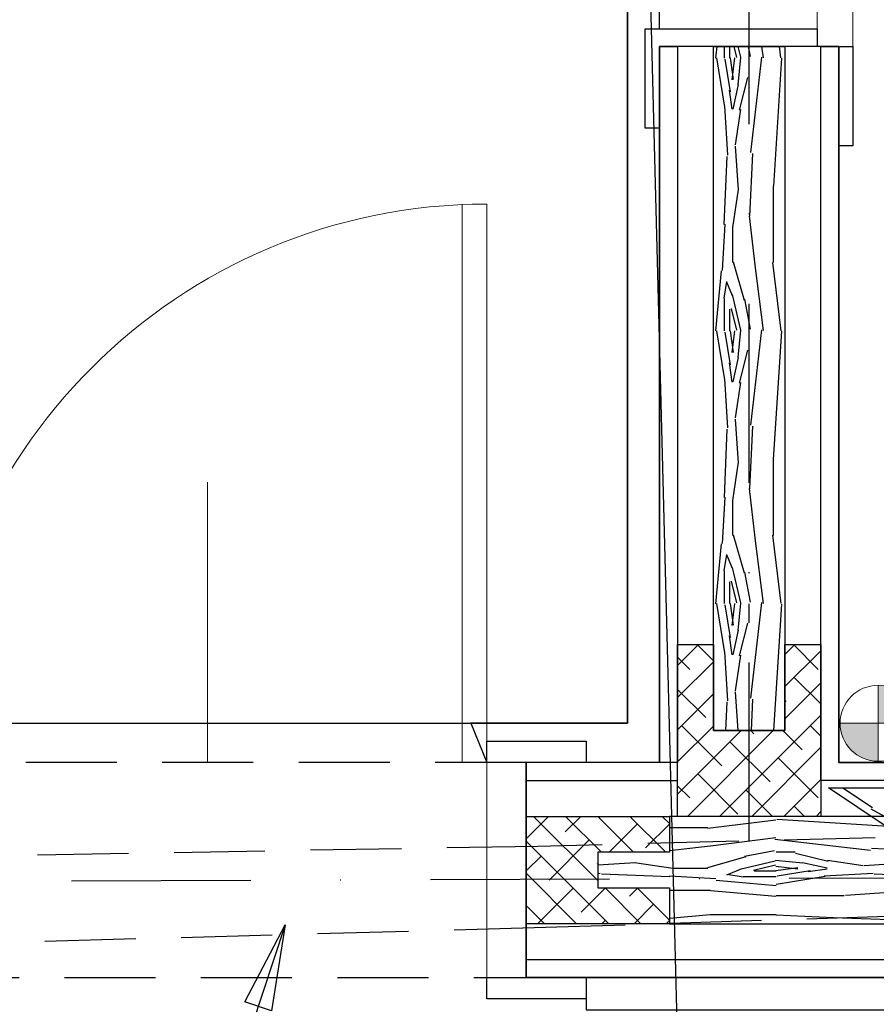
# Model space of a CAD drawing. Header units: centimetres. Extents: x 148004 to 151785, y -7215 to -1472.
# Tile 11 of 20: x 149681 to 149801, y -5746 to -5608. Entities that reach past the tile are written whole.
import ezdxf

# ---------------------------------------------------------------- set-up
doc = ezdxf.new("R2010")
doc.units = ezdxf.units.CM
doc.header["$LTSCALE"] = 0.1
doc.linetypes.add('DASHDOT', pattern=[1, 0.5, -0.25, 0, -0.25])
doc.linetypes.add('DASHEDX2', pattern=[38.1, 25.4, -12.7])
doc.layers.get('0').update_dxf_attribs({"color": 45})
for name, color, linetype, lineweight in [('A_Drzwi', 2, 'Continuous', 18), ('A_stolarka_O', 4, 'Continuous', 15), ('HACZE', 52, 'Continuous', 9), ('rzędne proj_k', 190, 'Continuous', 18)]:
    doc.layers.add(name, color=color, linetype=linetype, lineweight=lineweight)
for name, color, linetype in [('ELEK OŚWIETLENIE', 154, 'Continuous'), ('hatch_R&F', 4, 'Continuous'), ('opisy_PROKON', 3, 'Continuous'), ('osie_R&F', 6, 'DASHDOT'), ('widoki_przerywana_R&F', 4, 'DASHEDX2'), ('widoki_R&F', 4, 'Continuous'), ('ściany_murowane_R&F', 13, 'Continuous')]:
    doc.layers.add(name, color=color, linetype=linetype)
doc.styles.add('1_100', font='romans.shx', dxfattribs={"width": 0.8})
doc.dimstyles.new('1_100', dxfattribs={"dimscale": 1.5, "dimtxt": 10, "dimasz": 6, "dimexe": 0, "dimexo": 0, "dimgap": 1.5, "dimtad": 1, "dimdec": 1, "dimrnd": 1, "dimzin": 12, "dimdsep": 46, "dimtxsty": '1_100', "dimblk1": 'U1', "dimblk2": 'U1', "dimsah": 1, "dimcen": -6, "dimse1": 1, "dimse2": 1, "dimclrt": 2, "dimadec": 0, "dimazin": 0, "dimtfac": 0.072, "dimtdec": 1, "dimtix": 1, "dimtmove": 2, "dimatfit": 3, "dimldrblk": 'DOT', "dimfxl": 0, "dimtolj": 1, "dimtzin": 12, "dimarcsym": 0})

# ---------------------------------------------------------------- blocks, each defined once
blk = doc.blocks.new('*U33')
at = {"color": 4}
for p, q in [((-8.43, 8), (-8.43, 86)), ((-5, 8), (-5, 86))]:
    blk.add_line(p, q, dxfattribs=at)
at = {"color": 9}
blk.add_line((-44, 8), (-44, 47.17), dxfattribs=at)
at = {"color": 4}
for points in [[(-88.5, 8), (-88.5, -22), (-83, -22), (-83, 8), (-88.5, 8)], [(-5, 8), (-5, -22), (0.5, -22), (0.5, 8), (-5, 8)]]:
    blk.add_lwpolyline(points, dxfattribs=at)
at = {"color": 9}
blk.add_arc((-5, 8), 78, 90, 180, dxfattribs=at)
blk = doc.blocks.new('osie_przyziemie')
at = {"layer": 'osie_R&F', "ltscale": 500}
for points in [[(150033, -5722.88), (150033, -5332.12)], [(150364.22, -5726.87), (149011.58, -5731.7)]]:
    blk.add_lwpolyline(points, dxfattribs=at)
blk = doc.blocks.new('U1')
for p, q in [((0, -1), (0, 1)), ((1.5, 0), (-1.5, 0))]:
    blk.add_line(p, q)
at = {"color": 2, "const_width": 0.1}
blk.add_lwpolyline([(-0.5, -0.5), (0.5, 0.5)], dxfattribs=at)
blk = doc.blocks.new('rzędna terenu_k')
h = blk.add_hatch(color=256)
h.dxf.hatch_style = 1
h.paths.add_polyline_path([(0, 10), (0, 0), (10, 0, 0.414214)])
h = blk.add_hatch(color=256)
h.dxf.hatch_style = 1
h.paths.add_polyline_path([(0, 0), (-10, 0, 0.414214), (0, -10)])
for points in [[(0, 0), (0, 10)], [(0, 10), (0, -10)], [(0, 0), (-10, 0)], [(-10, 0), (10, 0)]]:
    blk.add_lwpolyline(points)
blk.add_circle((0, 0), 10)

msp = doc.modelspace()

# ---------------------------------------------------------------- hatches: boundary and pattern name
at = {"layer": 'hatch_R&F'}
h = msp.add_hatch(dxfattribs=at)
h.set_pattern_fill('WOOD8', color=256, scale=1.5, angle=270)
h.set_pattern_definition([(79.6952, (143776.301, -154877.6814), (38.09980505, 228.600036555), [4.259694, -421.711222]), (90, (143777.063, -154873.49), (-38.1, 38.1), [4.191, -33.909]), (108.4349, (143777.063, -154869.3), (-38.0999391, 76.2000172), [3.6144705, -116.868283]), (262.875, (143775.92, -154865.8704), (38.09993454, 266.70001447), [3.071736, -304.1002935]), (264.8056, (143775.539, -154868.9184), (38.09981744, 381.000025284), [4.208298, -416.619957]), (284.0362, (143775.158, -154873.109), (38.09992533, -114.30002066), [4.712703, -152.377597]), (99.4623, (143776.301, -154874.6334), (-38.0999298, 190.50002997), [2.3175465, -229.4357235]), (83.6598, (143775.92, -154872.3474), (-38.10006039, -304.79997661), [3.450108, -341.560061]), (275.7106, (143776.301, -154868.9184), (38.10005066, -342.89997768), [3.8290125, -379.071264]), (258.6901, (143776.682, -154872.7284), (38.0999093, 152.40002937), [1.942719, -192.329905]), (84.8056, (143776.682, -154881.1104), (-38.09981744, -381.000025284), [4.208298, -416.619957]), (78.6901, (143777.063, -154876.9194), (-38.0999093, -152.40002937), [3.885438, -190.387186]), (90, (143777.825, -154873.11), (-38.1, 38.1), [4.572, -33.528]), (110.556, (143777.825, -154868.5374), (-76.1998468, 190.50007021), [3.255264, -322.271288]), (93.8141, (143776.682, -154865.4894), (-38.100233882, 533.39997427), [5.727687, -567.04089]), (84.8056, (143776.301, -154859.7744), (-38.09981744, -381.000025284), [4.208298, -416.619957]), (90, (143776.682, -154855.583), (-38.1, 38.1), [4.191, -33.909]), (95.1944, (143776.682, -154889.4924), (-38.09981744, 381.000025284), [4.208298, -416.619957]), (84.8056, (143776.301, -154885.3014), (-38.09981744, -381.000025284), [4.208298, -416.619957]), (90, (143775.92, -154889.492), (-38.1, 38.1), [2.286, -35.814]), (95.1944, (143775.92, -154887.2064), (-38.09981744, 381.000025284), [4.208298, -416.619957]), (90, (143775.54, -154883.015), (-38.1, 38.1), [3.81, -34.29]), (100.3048, (143775.539, -154879.2054), (38.09980505, -228.600036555), [4.259694, -421.711222]), (95.1944, (143774.777, -154875.0144), (-38.09981744, 381.000025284), [4.208298, -416.619957]), (84.8056, (143774.396, -154870.8234), (-38.09981744, -381.000025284), [4.208298, -416.619957]), (84.8056, (143774.777, -154866.6324), (-38.09981744, -381.000025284), [4.208298, -416.619957]), (81.8699, (143775.158, -154862.4414), (-38.09997482, -228.59999127), [5.3881395, -264.019513]), (90, (143775.92, -154857.107), (-38.1, 38.1), [5.715, -32.385]), (77.4712, (143798.78, -154858.6314), (38.09998475, 190.50001162), [3.5126295, -347.751997]), (84.2894, (143799.542, -154855.2024), (-38.10005066, -342.89997768), [3.8290125, -379.071264]), (98.1301, (143798.78, -154858.6314), (-38.09997482, 228.59999127), [2.6940885, -266.713602]), (99.4623, (143798.399, -154855.9644), (-38.0999298, 190.50002997), [4.6350555, -227.118177]), (90, (143797.637, -154889.492), (-38.1, 38.1), [4.572, -33.528]), (80.5377, (143797.637, -154884.9204), (-38.0999298, -190.50002997), [2.3175465, -229.4357235]), (291.8014, (143798.018, -154882.6344), (-38.09999637, 114.30000984), [2.0517615, -203.123025]), (282.9946, (143798.78, -154884.5394), (-76.199908, 342.900029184), [5.083188, -503.234211]), (82.875, (143798.78, -154854.4404), (-38.09993454, -266.70001447), [3.071736, -304.1002935]), (97.125, (143798.78, -154854.4404), (-38.09993454, 266.70001447), [3.071736, -304.1002935]), (90, (143798.4, -154889.492), (-38.1, 38.1), [3.048, -35.052]), (284.0362, (143798.399, -154886.444), (38.09992533, -114.30002066), [3.1418025, -153.948536]), (86.6335, (143797.256, -154881.1104), (-38.10041802, -609.59997445), [6.488202, -642.331443]), (87.7094, (143797.637, -154874.6334), (-38.09983787, -914.400004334), [9.53262, -943.729075]), (93.1798, (143798.018, -154865.1084), (-38.09965868, 647.700018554), [6.8685915, -679.98895]), (99.4623, (143797.637, -154858.2504), (-38.0999298, 190.50002997), [6.952602, -224.800668]), (100.3048, (143801.066, -154889.4924), (38.09980505, -228.600036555), [4.259694, -421.711222]), (105.9454, (143800.304, -154885.3014), (38.09999644, -152.40000495), [5.5474365, -271.824755]), (90, (143798.78, -154879.967), (-38.1, 38.1), [4.953, -33.147]), (81.8699, (143798.78, -154875.0144), (-38.09997482, -228.59999127), [5.3881395, -264.019513]), (93.5763, (143799.542, -154869.6804), (-38.09964605, 571.50002525), [6.1078875, -604.681557]), (81.2538, (143799.161, -154863.5844), (38.100159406, 266.6999754), [5.0112555, -496.115988]), (75.9638, (143799.923, -154858.631), (-38.09992533, -114.30002066), [4.712703, -152.377597]), (90, (143801.066, -154854.06), (-38.1, 38.1), [2.667, -35.433]), (264.8056, (143797.256, -154881.1104), (38.09981744, 381.000025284), [8.416557, -412.411697]), (85.2364, (143794.97, -154889.4924), (-38.099677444, -419.10003665), [9.1756995, -449.60907]), (90, (143795.732, -154880.35), (-38.1, 38.1), [8.763, -29.337]), (94.0856, (143795.732, -154871.5854), (-38.09985294, 495.300005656), [10.695165, -524.0637855]), (90, (143794.97, -154860.917), (-38.1, 38.1), [9.525, -28.575]), (97.125, (143802.971, -154889.4924), (-38.09993454, 266.70001447), [9.2151705, -297.956859]), (96.3402, (143801.828, -154880.3484), (-38.10006039, 304.79997661), [6.9002145, -338.109954]), (87.5104, (143801.066, -154873.4904), (-38.100680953, -838.199979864), [8.771268, -868.356607]), (83.4802, (143801.447, -154864.7274), (-114.299982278, -990.599992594), [13.4217915, -1328.758531]), (93.0128, (143778.206, -154889.4924), (-38.100156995, 685.800000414), [7.24902, -717.6529335]), (81.8699, (143777.825, -154882.2534), (-38.09997482, -228.59999127), [8.0822295, -261.325462]), (87.6141, (143778.968, -154874.2524), (-38.099342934, -876.300019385), [9.1519245, -906.04147]), (100.6197, (143779.349, -154865.1084), (76.200307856, -419.099938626), [6.2022225, -614.020819]), (90, (143778.206, -154859.012), (-38.1, 38.1), [7.62, -30.48]), (86.8202, (143773.634, -154889.4924), (-38.09965868, -647.700018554), [6.8685915, -679.98895]), (96.009, (143774.015, -154882.6344), (38.09997376, -380.999991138), [7.279005, -720.620466]), (96.7098, (143773.253, -154875.3954), (38.099767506, -342.900038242), [6.5216535, -645.645267]), (84.2894, (143772.491, -154868.9184), (-38.10005066, -342.89997768), [7.6580235, -375.242252]), (77.9052, (143773.253, -154861.2984), (-76.200256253, -342.899946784), [5.4550815, -540.053898]), (99.4623, (143774.396, -154855.9644), (-38.0999298, 190.50002997), [4.6350555, -227.118177]), (93.8141, (143780.873, -154889.4924), (-38.100233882, 533.39997427), [5.727687, -567.04089]), (77.1957, (143780.492, -154883.7774), (-114.300282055, -495.299917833), [8.595741, -850.979426]), (90, (143782.397, -154875.395), (-38.1, 38.1), [9.525, -28.575]), (95.4403, (143782.397, -154865.8704), (38.099747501, -419.100012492), [8.037195, -795.683181]), (96.7098, (143781.635, -154857.8694), (38.099767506, -342.900038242), [6.5216535, -645.645267]), (90, (143770.967, -154889.492), (-38.1, 38.1), [6.477, -31.623]), (98.1301, (143770.967, -154883.0154), (-38.09997482, 228.59999127), [10.776318, -258.6313725]), (87.6141, (143769.443, -154872.3474), (-38.099342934, -876.300019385), [9.1519245, -906.04147]), (84.4725, (143769.824, -154863.2034), (76.199443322, 800.100066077), [11.8661685, -1174.7515875]), (96.8428, (143805.638, -154889.4924), (76.200304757, -647.699976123), [9.593352, -949.74015]), (90, (143804.495, -154879.967), (-38.1, 38.1), [10.668, -27.432]), (86.3478, (143804.495, -154869.2994), (-76.1995157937, -1181.100036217), [17.943423, -1776.400727]), (90, (143792.303, -154889.492), (-38.1, 38.1), [9.144, -28.956]), (94.7636, (143792.303, -154880.3484), (-38.099677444, 419.10003665), [9.1756995, -449.60907]), (88.1524, (143791.541, -154871.2044), (-38.099783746, -1143.00001771), [11.8171335, -1169.897228]), (87.2737, (143791.922, -154859.3934), (-38.099848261, -762.000010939), [8.0100675, -792.99656]), (84.8056, (143786.207, -154889.4924), (-38.09981744, -381.000025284), [8.416557, -412.411697]), (90, (143786.97, -154881.11), (-38.1, 38.1), [12.192, -25.908]), (91.9092, (143786.969, -154868.9184), (-38.100923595, 1104.899963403), [11.436363, -1132.1984595]), (93.5763, (143786.588, -154857.4884), (-38.09964605, 571.50002525), [6.1078875, -604.681557])])
h.paths.add_polyline_path([(149788, -5611.87), (149788, -5707.37), (149778, -5707.37), (149778, -5611.87)])
h = msp.add_hatch(dxfattribs=at)
h.set_pattern_fill('ANSI38', color=256, angle=180)
h.set_pattern_definition([(225, (144057.638, -155358.1813), (2.24506403, -2.24506403), []), (315, (144057.638, -155358.1813), (6.73519209, -2.24506403), [7.9375, -4.7625])])
h.paths.add_polyline_path([(149773, -5719.37), (149773, -5695.37), (149778, -5695.37), (149778, -5707.37), (149788, -5707.37), (149788, -5695.37), (149793, -5695.37), (149793, -5719.37), (149783, -5719.37), (149778, -5719.37)])
h = msp.add_hatch(dxfattribs=at)
h.set_pattern_fill('WOOD8', color=256, scale=1.5, angle=326.1484)
h.set_pattern_definition([(315.843577, (29302.4342, 82360.9226), (168.62515324, -158.981538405), [4.259694, -421.711222]), (326.148377, (29305.49, 82357.955), (52.864779, 10.418019), [4.191, -33.909]), (344.583277, (29308.971, 82355.621), (84.50615865, -10.8054214), [3.6144705, -116.868283]), (139.023377, (29312.4553, 82354.6597), (200.26646184, -180.20501379), [3.071736, -304.1002935]), (140.953977, (29310.1362, 82356.674), (295.19073327, -243.87506299), [4.208298, -416.619957]), (160.184577, (29306.868, 82359.325), (-116.1475529, 32.0288149), [4.712703, -152.377597]), (335.610677, (29304.9655, 82359.225), (179.43036129, -74.47557665), [2.3175465, -229.4357235]), (319.808177, (29307.0763, 82358.2677), (-231.90775936, 201.42847736), [3.450108, -341.560061]), (151.858977, (29309.7117, 82356.0412), (-305.99598147, 159.36896773), [3.8290125, -379.071264]), (134.838477, (29306.335, 82357.847), (105.34229105, -116.5348607), [1.942719, -192.329905]), (320.953977, (29299.3743, 82362.5163), (-295.19073327, 243.87506299), [4.208298, -416.619957]), (314.838477, (29302.6426, 82359.865), (-105.34229105, 116.5348607), [3.885438, -190.387186]), (326.148377, (29305.382, 82357.11), (52.864779, 10.418019), [4.572, -33.528]), (346.704377, (29309.179, 82354.5633), (200.65372861, -42.83426892), [3.255264, -322.271288]), (329.962477, (29312.3472, 82353.8147), (464.203076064, -265.48571439), [5.727687, -567.04089]), (320.953977, (29317.3057, 82350.9476), (-295.19073327, 243.87506299), [4.208298, -416.619957]), (326.148377, (29320.574, 82348.297), (52.864779, 10.418019), [4.191, -33.909]), (331.342777, (29292.413, 82367.1854), (337.637290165, -180.59256808), [4.208298, -416.619957]), (320.953977, (29296.106, 82365.1673), (-295.19073327, 243.87506299), [4.208298, -416.619957]), (326.148377, (29292.838, 82367.82), (52.864779, 10.418019), [2.286, -35.814]), (331.342777, (29294.736, 82366.545), (337.637290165, -180.59256808), [4.208298, -416.619957]), (326.148377, (29298.43, 82364.527), (52.864779, 10.418019), [3.81, -34.29]), (336.453177, (29301.593, 82362.4043), (-211.07169634, 95.69906406), [4.259694, -421.711222]), (331.342777, (29305.498, 82360.7026), (337.637290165, -180.59256808), [4.208298, -416.619957]), (320.953977, (29309.191, 82358.6844), (-295.19073327, 243.87506299), [4.208298, -416.619957]), (320.953977, (29312.459, 82356.0335), (-295.19073327, 243.87506299), [4.208298, -416.619957]), (318.018277, (29315.7275, 82353.3825), (-168.62502106, 158.98165417), [5.3881395, -264.019513]), (326.148377, (29319.733, 82349.78), (52.864779, 10.418019), [5.715, -32.385]), (313.619577, (29305.733, 82331.6425), (136.98363336, -137.7582936), [3.5126295, -347.751997]), (320.437777, (29308.1564, 82329.0995), (-263.54916474, 222.65185001), [3.8290125, -379.071264]), (334.278477, (29305.733, 82331.6425), (211.0717533, -95.69889785), [2.6940885, -266.713602]), (335.610677, (29308.16, 82330.473), (179.43036129, -74.47557665), [4.6350555, -227.118177]), (326.148377, (29280.74, 82349.783), (52.864779, 10.418019), [4.572, -33.528]), (316.686077, (29284.537, 82347.236), (-136.9836792, 137.7582582), [2.3175465, -229.4357235]), (167.949777, (29286.2235, 82345.646), (116.1475835, -32.02874986), [2.0517615, -203.123025]), (159.142977, (29284.217, 82346.0744), (327.219324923, -127.727715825), [5.083188, -503.234211]), (319.023377, (29309.2137, 82329.308), (-200.26646184, 180.20501379), [3.071736, -304.1002935]), (333.273377, (29309.2137, 82329.308), (242.7131492, -116.92232437), [3.071736, -304.1002935]), (326.148377, (29280.316, 82349.15), (52.864779, 10.418019), [3.048, -35.052]), (160.184577, (29282.847, 82347.452), (-116.1475529, 32.0288149), [3.1418025, -153.948536]), (322.781877, (29287.9136, 82345.43), (-485.038750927, 371.21581432), [6.488202, -642.331443]), (323.8577771, (29293.0804, 82341.5055), (-738.17029149, 541.002390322), [9.53262, -943.729075]), (329.328177, (29300.7786, 82335.8833), (559.126989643, -329.15635719), [6.8685915, -679.98895]), (335.610677, (29306.686, 82332.3795), (179.43036129, -74.47557665), [6.952602, -224.800668]), (336.453177, (29278.8302, 82346.935), (-211.07169634, 95.69906406), [4.259694, -421.711222]), (342.093777, (29282.735, 82345.233), (-147.78897856, 53.25212722), [5.5474365, -271.824755]), (326.148377, (29288.014, 82343.528), (52.864779, 10.418019), [4.953, -33.147]), (318.018277, (29292.1273, 82340.7685), (-168.62502106, 158.98165417), [5.3881395, -264.019513]), (329.724677, (29296.1327, 82337.1644), (495.844190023, -286.70961112), [6.1078875, -604.681557]), (317.402177, (29301.4075, 82334.085), (200.26630413, -180.20517877), [5.0112555, -496.115988]), (312.112177, (29305.096, 82330.693), (-73.7008758, 95.311489), [4.712703, -152.377597]), (326.148377, (29308.257, 82327.197), (52.864779, 10.418019), [2.667, -35.433]), (140.953977, (29287.9136, 82345.43), (295.19073327, -243.87506299), [8.416557, -412.411697]), (321.384777, (29282.226, 82351.9975), (-326.83221976, 265.09833321), [9.1756995, -449.60907]), (326.148377, (29289.395, 82346.27), (52.864779, 10.418019), [8.763, -29.337]), (330.233977, (29296.673, 82341.3897), (432.561490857, -244.262668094), [10.695165, -524.0637855]), (326.148377, (29305.957, 82336.08), (52.864779, 10.418019), [9.525, -28.575]), (333.273377, (29277.769, 82345.353), (242.7131492, -116.92232437), [9.2151705, -297.956859]), (332.488577, (29285.9997, 82341.2085), (274.35458693, -138.14557891), [6.9002145, -338.109954]), (323.6587771, (29292.1196, 82338.0211), (-674.88700339, 498.556316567), [8.771268, -868.356607]), (319.6285771, (29299.1849, 82332.8233), (-759.006239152, 646.732062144), [13.4217915, -1328.758531]), (329.161177, (29291.5642, 82365.9198), (590.768651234, -350.37931339), [7.24902, -717.6529335]), (318.018277, (29297.7883, 82362.204), (-168.62502106, 158.98165417), [8.0822295, -261.325462]), (323.7624771, (29303.7963, 82356.7976), (-706.529180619, 519.778607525), [9.1519245, -906.04147]), (336.768077, (29311.178, 82351.3876), (-390.5022706, 170.174093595), [6.2022225, -614.020819]), (326.148377, (29316.877, 82348.94), (52.864779, 10.418019), [7.62, -30.48]), (322.968577, (29294.111, 82369.7167), (-516.680609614, 392.438588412), [6.8685915, -679.98895]), (332.157377, (29299.5942, 82365.5801), (-337.637348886, 180.592419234), [7.279005, -720.620466]), (332.858177, (29306.0306, 82362.1805), (-305.99587404, 159.36923662), [6.5216535, -645.645267]), (320.437777, (29311.834, 82359.2053), (-263.54916474, 222.65185001), [7.6580235, -375.242252]), (314.053577, (29317.738, 82354.3278), (-242.325644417, 254.29340262), [5.4550815, -540.053898]), (335.610677, (29321.531, 82350.4073), (179.43036129, -74.47557665), [4.6350555, -227.118177]), (329.962477, (29290.0786, 82363.7049), (464.203076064, -265.48571439), [5.727687, -567.04089]), (313.3440771, (29295.037, 82360.8378), (-347.667822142, 370.828327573), [8.595741, -850.979426]), (326.148377, (29300.937, 82354.587), (52.864779, 10.418019), [9.525, -28.575]), (331.5886771, (29308.8473, 82349.2807), (-369.278639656, 201.81599918), [8.037195, -795.683181]), (332.858177, (29315.9165, 82345.4566), (-305.99587404, 159.36923662), [6.5216535, -645.645267]), (326.148377, (29295.597, 82371.93), (52.864779, 10.418019), [6.477, -31.623]), (334.278477, (29300.9757, 82368.3237), (211.0717533, -95.69889785), [10.776318, -258.6313725]), (323.7624771, (29310.6842, 82363.6468), (-706.529180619, 519.778607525), [9.1519245, -906.04147]), (320.6208771, (29318.0659, 82358.2367), (622.022985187, -508.973355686), [11.8661685, -1174.7515875]), (332.9911771, (29276.2834, 82343.138), (-580.350694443, 297.514397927), [9.593352, -949.74015]), (326.148377, (29284.83, 82338.78), (52.864779, 10.418019), [10.668, -27.432]), (322.4961771, (29293.69, 82332.8388), (-938.4369107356, 721.2072006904), [17.943423, -1776.400727]), (326.148377, (29283.71, 82354.212), (52.864779, 10.418019), [9.144, -28.956]), (330.911977, (29291.3055, 82349.1188), (369.278620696, -201.81607082), [9.1756995, -449.60907]), (324.3007771, (29299.3239, 82344.658), (-928.018727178, 668.342633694), [11.8171335, -1169.897228]), (323.4220771, (29308.9205, 82337.7624), (-611.6046949, 456.10888205), [8.0100675, -792.99656]), (320.953977, (29287.1073, 82359.275), (-295.19073327, 243.87506299), [8.416557, -412.411697]), (326.148377, (29293.644, 82353.973), (52.864779, 10.418019), [12.192, -25.908]), (328.0575771, (29303.7692, 82347.1816), (938.824437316, -583.83583772), [11.436363, -1132.1984595]), (329.724677, (29313.4739, 82341.131), (495.844190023, -286.70961112), [6.1078875, -604.681557])])
h.paths.add_polyline_path([(149820.99, -5715.37), (150036.4, -5859.85), (150036.4, -5877.91), (149794.06, -5715.37)])
h = msp.add_hatch(dxfattribs=at)
h.set_pattern_fill('ANSI38', color=256, angle=90)
h.set_pattern_definition([(135, (-247.772, 0), (-2.24506403, -2.24506403), []), (225, (-247.772, 0), (-2.24506403, -6.73519209), [7.9375, -4.7625])])
h.paths.add_polyline_path([(149751.86, -5719.37), (149771.86, -5719.37), (149771.86, -5724.37), (149761.86, -5724.37), (149761.86, -5729.37), (149771.86, -5729.37), (149771.86, -5734.37), (149751.86, -5734.37), (149751.86, -5729.37), (149751.86, -5724.37)])
h = msp.add_hatch(dxfattribs=at)
h.set_pattern_fill('WOOD8', color=256, scale=1.5, angle=180)
h.set_pattern_definition([(169.6952, (298974.3194, -11731.069), (-228.600036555, 38.09980505), [4.259694, -421.711222]), (180, (298970.13, -11730.307), (-38.1, -38.1), [4.191, -33.909]), (198.4349, (298965.937, -11730.307), (-76.2000172, -38.0999391), [3.6144705, -116.868283]), (352.875, (298962.5084, -11731.45), (-266.70001447, 38.09993454), [3.071736, -304.1002935]), (354.8056, (298965.5564, -11731.831), (-381.000025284, 38.09981744), [4.208298, -416.619957]), (14.0362, (298969.747, -11732.212), (114.30002066, 38.09992533), [4.712703, -152.377597]), (189.4623, (298971.2714, -11731.069), (-190.50002997, -38.0999298), [2.3175465, -229.4357235]), (173.6598, (298968.9854, -11731.45), (304.79997661, -38.10006039), [3.450108, -341.560061]), (5.7106, (298965.5564, -11731.069), (342.89997768, 38.10005066), [3.8290125, -379.071264]), (348.6901, (298969.3664, -11730.688), (-152.40002937, 38.0999093), [1.942719, -192.329905]), (174.8056, (298977.7484, -11730.688), (381.000025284, -38.09981744), [4.208298, -416.619957]), (168.6901, (298973.5574, -11730.307), (152.40002937, -38.0999093), [3.885438, -190.387186]), (180, (298969.747, -11729.545), (-38.1, -38.1), [4.572, -33.528]), (200.556, (298965.1754, -11729.545), (-190.50007021, -76.1998468), [3.255264, -322.271288]), (183.8141, (298962.1274, -11730.688), (-533.39997427, -38.100233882), [5.727687, -567.04089]), (174.8056, (298956.4124, -11731.069), (381.000025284, -38.09981744), [4.208298, -416.619957]), (180, (298952.22, -11730.69), (-38.1, -38.1), [4.191, -33.909]), (185.1944, (298986.1304, -11730.688), (-381.000025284, -38.09981744), [4.208298, -416.619957]), (174.8056, (298981.9394, -11731.069), (381.000025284, -38.09981744), [4.208298, -416.619957]), (180, (298986.13, -11731.45), (-38.1, -38.1), [2.286, -35.814]), (185.1944, (298983.8444, -11731.45), (-381.000025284, -38.09981744), [4.208298, -416.619957]), (180, (298979.653, -11731.83), (-38.1, -38.1), [3.81, -34.29]), (190.3048, (298975.8434, -11731.831), (228.600036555, 38.09980505), [4.259694, -421.711222]), (185.1944, (298971.6524, -11732.593), (-381.000025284, -38.09981744), [4.208298, -416.619957]), (174.8056, (298967.4614, -11732.974), (381.000025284, -38.09981744), [4.208298, -416.619957]), (174.8056, (298963.2704, -11732.593), (381.000025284, -38.09981744), [4.208298, -416.619957]), (171.8699, (298959.0794, -11732.212), (228.59999127, -38.09997482), [5.3881395, -264.019513]), (180, (298953.745, -11731.45), (-38.1, -38.1), [5.715, -32.385]), (167.4712, (298955.2694, -11708.59), (-190.50001162, 38.09998475), [3.5126295, -347.751997]), (174.2894, (298951.8404, -11707.828), (342.89997768, -38.10005066), [3.8290125, -379.071264]), (188.1301, (298955.2694, -11708.59), (-228.59999127, -38.09997482), [2.6940885, -266.713602]), (189.4623, (298952.6024, -11708.971), (-190.50002997, -38.0999298), [4.6350555, -227.118177]), (180, (298986.13, -11709.733), (-38.1, -38.1), [4.572, -33.528]), (170.5377, (298981.5584, -11709.733), (190.50002997, -38.0999298), [2.3175465, -229.4357235]), (21.8014, (298979.2724, -11709.352), (-114.30000984, -38.09999637), [2.0517615, -203.123025]), (12.9946, (298981.1774, -11708.59), (-342.900029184, -76.199908), [5.083188, -503.234211]), (172.875, (298951.0784, -11708.59), (266.70001447, -38.09993454), [3.071736, -304.1002935]), (187.125, (298951.0784, -11708.59), (-266.70001447, -38.09993454), [3.071736, -304.1002935]), (180, (298986.13, -11708.97), (-38.1, -38.1), [3.048, -35.052]), (14.0362, (298983.082, -11708.971), (114.30002066, 38.09992533), [3.1418025, -153.948536]), (176.6335, (298977.7484, -11710.1141), (609.59997445, -38.10041802), [6.488202, -642.331443]), (177.7094, (298971.2714, -11709.7331), (914.400004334, -38.09983787), [9.53262, -943.729075]), (183.1798, (298961.7464, -11709.3521), (-647.700018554, -38.09965868), [6.8685915, -679.98895]), (189.4623, (298954.8884, -11709.733), (-190.50002997, -38.0999298), [6.952602, -224.800668]), (190.3048, (298986.1304, -11706.304), (228.600036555, 38.09980505), [4.259694, -421.711222]), (195.9454, (298981.9394, -11707.066), (152.40000495, 38.09999644), [5.5474365, -271.824755]), (180, (298976.605, -11708.59), (-38.1, -38.1), [4.953, -33.147]), (171.8699, (298971.6524, -11708.59), (228.59999127, -38.09997482), [5.3881395, -264.019513]), (183.5763, (298966.3184, -11707.8281), (-571.50002525, -38.09964605), [6.1078875, -604.681557]), (171.2538, (298960.2224, -11708.209), (-266.6999754, 38.100159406), [5.0112555, -496.115988]), (165.9638, (298955.269, -11707.447), (114.30002066, -38.09992533), [4.712703, -152.377597]), (180, (298950.697, -11706.304), (-38.1, -38.1), [2.667, -35.433]), (354.8056, (298977.7484, -11710.114), (-381.000025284, 38.09981744), [8.416557, -412.411697]), (175.2364, (298986.1304, -11712.4), (419.10003665, -38.099677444), [9.1756995, -449.60907]), (180, (298976.986, -11711.64), (-38.1, -38.1), [8.763, -29.337]), (184.0856, (298968.2234, -11711.638), (-495.300005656, -38.09985294), [10.695165, -524.0637855]), (180, (298957.555, -11712.4), (-38.1, -38.1), [9.525, -28.575]), (187.125, (298986.1304, -11704.399), (-266.70001447, -38.09993454), [9.2151705, -297.956859]), (186.3402, (298976.9864, -11705.542), (-304.79997661, -38.10006039), [6.9002145, -338.109954]), (177.5104, (298970.1284, -11706.3041), (838.199979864, -38.100680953), [8.771268, -868.356607]), (173.4802, (298961.3654, -11705.9231), (990.599992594, -114.299982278), [13.4217915, -1328.758531]), (183.0128, (298986.1304, -11729.1641), (-685.800000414, -38.100156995), [7.24902, -717.6529335]), (171.8699, (298978.8914, -11729.545), (228.59999127, -38.09997482), [8.0822295, -261.325462]), (177.6141, (298970.8904, -11728.4021), (876.300019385, -38.099342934), [9.1519245, -906.04147]), (190.6197, (298961.7464, -11728.0211), (419.099938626, 76.200307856), [6.2022225, -614.020819]), (180, (298955.65, -11729.164), (-38.1, -38.1), [7.62, -30.48]), (176.8202, (298986.1304, -11733.7361), (647.700018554, -38.09965868), [6.8685915, -679.98895]), (186.009, (298979.2724, -11733.3551), (380.999991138, 38.09997376), [7.279005, -720.620466]), (186.7098, (298972.0334, -11734.1171), (342.900038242, 38.099767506), [6.5216535, -645.645267]), (174.2894, (298965.5564, -11734.879), (342.89997768, -38.10005066), [7.6580235, -375.242252]), (167.9052, (298957.9364, -11734.117), (342.899946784, -76.200256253), [5.4550815, -540.053898]), (189.4623, (298952.6024, -11732.974), (-190.50002997, -38.0999298), [4.6350555, -227.118177]), (183.8141, (298986.1304, -11726.497), (-533.39997427, -38.100233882), [5.727687, -567.04089]), (167.1957, (298980.4154, -11726.8781), (495.299917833, -114.300282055), [8.595741, -850.979426]), (180, (298972.033, -11724.973), (-38.1, -38.1), [9.525, -28.575]), (185.4403, (298962.5084, -11724.9731), (419.100012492, 38.099747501), [8.037195, -795.683181]), (186.7098, (298954.5074, -11725.7351), (342.900038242, 38.099767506), [6.5216535, -645.645267]), (180, (298986.13, -11736.403), (-38.1, -38.1), [6.477, -31.623]), (188.1301, (298979.6534, -11736.403), (-228.59999127, -38.09997482), [10.776318, -258.6313725]), (177.6141, (298968.9854, -11737.9271), (876.300019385, -38.099342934), [9.1519245, -906.04147]), (174.4725, (298959.8414, -11737.5461), (-800.100066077, 76.199443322), [11.8661685, -1174.7515875]), (186.8428, (298986.1304, -11701.7321), (647.699976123, 76.200304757), [9.593352, -949.74015]), (180, (298976.605, -11702.875), (-38.1, -38.1), [10.668, -27.432]), (176.3478, (298965.9374, -11702.8751), (1181.100036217, -76.1995157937), [17.943423, -1776.400727]), (180, (298986.13, -11715.067), (-38.1, -38.1), [9.144, -28.956]), (184.7636, (298976.9864, -11715.067), (-419.10003665, -38.099677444), [9.1756995, -449.60907]), (178.1524, (298967.8424, -11715.8291), (1143.00001771, -38.099783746), [11.8171335, -1169.897228]), (177.2737, (298956.0314, -11715.4481), (762.000010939, -38.099848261), [8.0100675, -792.99656]), (174.8056, (298986.1304, -11721.163), (381.000025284, -38.09981744), [8.416557, -412.411697]), (180, (298977.75, -11720.4), (-38.1, -38.1), [12.192, -25.908]), (181.9092, (298965.5564, -11720.4011), (-1104.899963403, -38.100923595), [11.436363, -1132.1984595]), (183.5763, (298954.1264, -11720.7821), (-571.50002525, -38.09964605), [6.1078875, -604.681557])])
h.paths.add_polyline_path([(149771.86, -5729.37), (149771.86, -5734.37), (149856.5, -5734.37), (149834.13, -5719.37), (149771.86, -5719.37), (149771.86, -5724.37), (149761.86, -5724.37), (149761.86, -5729.37)])

# ---------------------------------------------------------------- linework, layer by layer
at = {"layer": 'A_stolarka_O'}
msp.add_line((149797.5, -5611.87), (149797.5, -5526.87), dxfattribs=at)
msp.add_lwpolyline([(149792.5, -5606.87), (149797.5, -5606.87), (149797.5, -5611.87), (149792.5, -5611.87)], close=True, dxfattribs=at)
at = {"layer": 'Defpoints'}
msp.add_lwpolyline([(149552, -5706.37), (149766, -5706.37), (149766.01, -5472.37), (149552, -5472.37)], close=True, dxfattribs=at)
at = {"layer": 'ELEK OŚWIETLENIE'}
msp.add_lwpolyline([(149577.25, -5481.37), (149766.01, -5481.37), (149773.13, -5757.14), (148918, -5757.14), (148934.35, -6152.53), (149754.22, -6154.8), (149746.29, -6134.17)], dxfattribs=at)
at = {"layer": 'widoki_przerywana_R&F', "ltscale": 5}
msp.add_line((149770.5, -5609.37), (149770.5, -5529.37), dxfattribs=at)
msp.add_lwpolyline([(149668.36, -5741.87), (149751.86, -5741.87), (149751.86, -5711.87), (149668.36, -5711.87)], close=True, dxfattribs=at)
for points in [[(148891, -6191.01), (149365.14, -6185.59), (149381.87, -6185.38), (149548.8, -6181.91), (149634.85, -6181.69), (149818.65, -6186.87), (150031.55, -6062.52), (150022.2, -5859.82), (149819.63, -5721.9), (149753.49, -5723.56), (149665.23, -5725.09), (149386.62, -5719.5), (149357.63, -5719.47), (149153.4, -5719.23)], [(148897.3, -5735.46), (149665.62, -5737.31), (149752.98, -5734.91), (149815.89, -5732.88), (150011.02, -5866.47), (150019.82, -6055.72), (149812.42, -6175.46), (149639.38, -6169.69), (149530.36, -6172), (149380.46, -6172.26), (149354.71, -6172.66), (149264.61, -6173.46), (149172.34, -6175.15)]]:
    msp.add_lwpolyline(points, dxfattribs=at)
at = {"layer": 'widoki_R&F'}
for points in [[(149770.5, -5611.87), (149770.5, -5623.25), (149768.5, -5623.25), (149768.5, -5609.37), (149792.5, -5609.37), (149792.5, -5611.87), (149770.5, -5611.87), (149770.5, -5611.87)], [(149770.5, -5611.87), (149773, -5611.87), (149773, -5711.87), (149770.5, -5711.87)], [(149788, -5611.87), (149788, -5707.37), (149778, -5707.37), (149778, -5611.87)], [(149829.24, -5711.87), (150039.9, -5853.17), (150039.9, -6067.79), (149918.41, -6138.51), (149917.15, -6136.35), (150037.4, -6066.36), (150037.4, -5854.5), (149828.47, -5714.37), (149793, -5714.37), (149793, -5611.87), (149795.5, -5611.87), (149795.5, -5711.87)], [(149746.36, -5708.87), (149760.24, -5708.87), (149760.24, -5711.87), (149746.36, -5711.87)], [(149751.86, -5714.37), (149773, -5714.37), (149773, -5711.87), (149751.86, -5711.87)], [(149820.99, -5715.37), (150036.4, -5859.85), (150036.4, -5877.91), (149794.06, -5715.37)], [(149771.86, -5729.37), (149771.86, -5734.37), (149856.5, -5734.37), (149834.13, -5719.37), (149771.86, -5719.37), (149771.86, -5724.37), (149761.86, -5724.37), (149761.86, -5729.37)], [(149751.86, -5739.37), (149820.87, -5739.37), (150012.4, -5867.84), (150012.4, -6051.98), (149904.58, -6114.74), (149903.32, -6112.58), (150009.9, -6050.54), (150009.9, -5869.17), (149820.11, -5741.87), (149751.86, -5741.87)], [(149746.36, -5741.87), (149760.24, -5741.87), (149760.24, -5744.87), (149746.36, -5744.87)]]:
    msp.add_lwpolyline(points, close=True, dxfattribs=at)
at = {"layer": 'widoki_R&F', "linetype": 'Continuous', "lineweight": -3, "ltscale": 0.5}
msp.add_lwpolyline([(149797.5, -5625.75), (149795.5, -5625.75), (149795.5, -5611.87), (149797.5, -5611.87)], close=True, dxfattribs=at)
at = {"layer": 'widoki_R&F'}
for points in [[(149773, -5719.37), (149773, -5695.37), (149778, -5695.37), (149778, -5707.37), (149788, -5707.37), (149788, -5695.37), (149793, -5695.37), (149793, -5719.37), (149783, -5719.37), (149783, -5719.37), (149778, -5719.37), (149778, -5719.37), (149773, -5719.37)], [(149751.86, -5719.37), (149771.86, -5719.37), (149771.86, -5724.37), (149761.86, -5724.37), (149761.86, -5729.37), (149771.86, -5729.37), (149771.86, -5734.37), (149751.86, -5734.37), (149751.86, -5729.37), (149751.86, -5729.37), (149751.86, -5724.37), (149751.86, -5724.37), (149751.86, -5719.37)]]:
    msp.add_lwpolyline(points, dxfattribs=at)
at = {"layer": 'ściany_murowane_R&F', "color": 3, "lineweight": -3, "ltscale": 0.5}
for points in [[(149668.36, -5711.87), (149670.63, -5706.37), (149552, -5706.37), (149552, -5472.37), (149766.01, -5472.37), (149766, -5706.37), (149744.13, -5706.37), (149746.36, -5711.87)], [(149760.24, -5741.87), (149760.24, -5746.37), (149818.74, -5746.37), (150005.4, -5871.57), (150005.4, -6047.96)]]:
    msp.add_lwpolyline(points, dxfattribs=at)
at = {"layer": 'ściany_murowane_R&F', "lineweight": -3, "ltscale": 0.5}
msp.add_lwpolyline([(149829.24, -5711.87), (149795.5, -5711.87), (149795.5, -5611.87), (149770.5, -5611.87), (149770.5, -5711.87), (149751.86, -5711.88), (149751.86, -5741.88), (149820.11, -5741.87), (150009.9, -5869.17), (150009.9, -5869.17), (150009.9, -6050.54), (149903.32, -6112.58), (149918.41, -6138.51), (150039.9, -6067.79), (150039.9, -5853.17)], close=True, dxfattribs=at)

# ---------------------------------------------------------------- block references
at = {"layer": 'A_Drzwi'}
msp.add_blockref('*U33', (149751.36, -5719.87), dxfattribs=at)
at = {"layer": 'HACZE'}
msp.add_blockref('osie_przyziemie', (-250.02, -0.01), dxfattribs=at)
at = {"layer": 'rzędne proj_k', "xscale": 0.53, "yscale": 0.53, "zscale": 0.53}
msp.add_blockref('rzędna terenu_k', (149801, -5706.37), dxfattribs=at)

# ---------------------------------------------------------------- leaders
at = {"layer": 'opisy_PROKON', "color": 3}
msp.add_leader([(149718.21, -5734.51), (149706.45, -5770.1), (149611.49, -5770.1)], dimstyle='1_100', override={"dimasz": 8, "dimtad": 0, "dimldrblk": 'ClosedBlank'}, dxfattribs=at)

doc.saveas('drawing.dxf')
